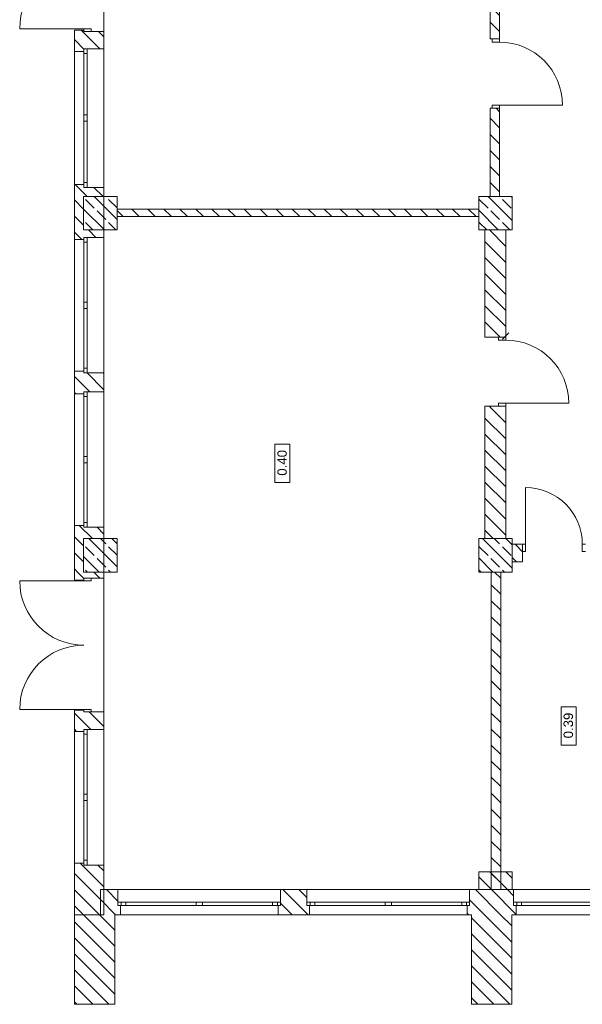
# Model space of a CAD drawing. Header units: millimetres. Extents: x -146116 to 602001, y -318793 to 100489.
# Tile 55 of 100: x 276639 to 285569, y -25640 to -10013. Entities that reach past the tile are written whole.
import ezdxf

# ---------------------------------------------------------------- set-up
doc = ezdxf.new("R2010")
doc.units = ezdxf.units.MM
doc.header["$LTSCALE"] = 0.1
doc.header["$MEASUREMENT"] = 0
for name, color, linetype, lineweight in [('eks Rzut parteru$0$Nowe_2D - Ogólne_Nr_pióra__1', 8, 'Continuous', 13), ('eks Rzut parteru$0$poziom_1 (1)_4_2D - Ogólne_Nr_pióra__21_Nr_pióra__7', 8, 'Continuous', 18), ('eks Rzut parteru$0$poziom_1 (1)_4_Drzwi ArchiCAD_Nr_pióra__27_Nr_pióra__7', 8, 'Continuous', 18), ('eks Rzut parteru$0$poziom_1 (1)_4_Drzwi ArchiCAD_Nr_pióra__81_Nr_pióra__4', 8, 'Continuous', 18), ('eks Rzut parteru$0$poziom_1 (1)_4_Konstrukcja - Stropy_Nr_pióra__81_Nr_pióra__4', 8, 'Continuous', 18), ('eks Rzut parteru$0$poziom_1 (1)_4_Konstrukcja - Słupy_Nr_pióra__1_Nr_pióra__7', 8, 'Continuous', 18), ('eks Rzut parteru$0$poziom_1 (1)_4_Konstrukcja - Słupy_Nr_pióra__82_Nr_pióra__10', 8, 'Continuous', 18), ('eks Rzut parteru$0$poziom_1 (1)_4_Konstrukcja - Ściany zew_Nr_pióra__107_Nr_pióra__10', 8, 'Continuous', 18), ('eks Rzut parteru$0$poziom_1 (1)_4_Konstrukcja - Ściany zew_Nr_pióra__27_Nr_pióra__7', 8, 'Continuous', 18), ('eks Rzut parteru$0$poziom_1 (1)_4_Metryczki pomieszczeń ArchiCADa_Nr_pióra__6_Nr_pióra__5', 8, 'Continuous', 18), ('eks Rzut parteru$0$poziom_1 (1)_4_Okna ArchiCADa_Nr_pióra__101_Nr_pióra__252', 8, 'Continuous', 18), ('eks Rzut parteru$0$poziom_1 (1)_4_Okna ArchiCADa_Nr_pióra__27_Nr_pióra__7', 8, 'Continuous', 18), ('eks Rzut parteru$0$poziom_1 (1)_4_Okna ArchiCADa_Nr_pióra__81_Nr_pióra__4', 8, 'Continuous', 18)]:
    doc.layers.add(name, color=color, linetype=linetype, lineweight=lineweight)
doc.layers.add('eks Rzut parteru$0$poziom_1 (1)_4_2D - Ogólne_Nr_pióra__19', color=8, linetype='Continuous')
doc.layers.add('REWIZJA_1', color=6, linetype='Continuous')
doc.styles.add('eks Rzut parteru$0$GENERATED_STYLE_1', font='arial.ttf')
pattern_1 = [(135, (247210.2, -28905.45), (127.2792, 127.2792), [])]
pattern_2 = [(135, (247210.2, -28905.45), (183.8478, 183.8478), []), (135, (247118.27, -28997.38), (183.8478, 183.8478), [195, -65])]

# ---------------------------------------------------------------- blocks, each defined once
blk = doc.blocks.new('eks Rzut parteru')
at = {"layer": 'eks Rzut parteru$0$poziom_1 (1)_4_2D - Ogólne_Nr_pióra__19', "linetype": 'Continuous', "lineweight": 0}
for points in [[(188561, -34422), (189032, -34422), (189032, -34016), (189020, -34016), (189020, -34410), (188561, -34410)], [(195503, -34014), (194978, -34014), (194978, -34018), (195503, -34018)]]:
    blk.add_hatch(color=256, dxfattribs=at).paths.add_polyline_path(points)
at = {"layer": 'eks Rzut parteru$0$poziom_1 (1)_4_Konstrukcja - Słupy_Nr_pióra__82_Nr_pióra__10', "linetype": 'Continuous', "lineweight": 18}
h = blk.add_hatch(dxfattribs=at)
h.set_pattern_fill('BETON_ZBROJONY_0004', color=256, angle=270, style=0, pattern_type=2)
h.set_pattern_definition(pattern_2)
h.paths.add_polyline_path([(189235, -23545), (189235, -23015), (188705, -23015), (188705, -23545)])
h = blk.add_hatch(dxfattribs=at)
h.set_pattern_fill('BETON_ZBROJONY_0004', color=256, angle=270, style=0, pattern_type=2)
h.set_pattern_definition(pattern_2)
h.paths.add_polyline_path([(195505, -23545), (195505, -23015), (194975, -23015), (194975, -23545)])
h = blk.add_hatch(dxfattribs=at)
h.set_pattern_fill('BETON_ZBROJONY_0004', color=256, angle=270, style=0, pattern_type=2)
h.set_pattern_definition(pattern_2)
h.paths.add_polyline_path([(189235, -28975), (189235, -28445), (188705, -28445), (188705, -28975)])
h = blk.add_hatch(dxfattribs=at)
h.set_pattern_fill('BETON_ZBROJONY_0004', color=256, angle=270, style=0, pattern_type=2)
h.set_pattern_definition(pattern_2)
h.paths.add_polyline_path([(195505, -28975), (195505, -28445), (194975, -28445), (194975, -28975)])
at = {"layer": 'eks Rzut parteru$0$poziom_1 (1)_4_Konstrukcja - Ściany zew_Nr_pióra__107_Nr_pióra__10', "linetype": 'Continuous', "lineweight": 18}
h = blk.add_hatch(dxfattribs=at)
h.set_pattern_fill('BLOCZKI_CERAMICZNE_0004', color=256, angle=270, style=0, pattern_type=2)
h.set_pattern_definition(pattern_1)
h.paths.add_polyline_path([(195305, -20515), (195305, -18155), (195155, -18155), (195155, -20515)])
h = blk.add_hatch(dxfattribs=at)
h.set_pattern_fill('BLOCZKI_CERAMICZNE_0004', color=256, angle=270, style=0, pattern_type=2)
h.set_pattern_definition(pattern_1)
h.paths.add_polyline_path([(188560, -20715), (188710, -20715), (188710, -20670), (189025, -20670), (189025, -20395), (188710, -20395), (188710, -20375), (188560, -20375)])
h = blk.add_hatch(dxfattribs=at)
h.set_pattern_fill('BLOCZKI_CERAMICZNE_0004', color=256, angle=270, style=0, pattern_type=2)
h.set_pattern_definition(pattern_1)
h.paths.add_polyline_path([(195305, -23015), (195305, -21615), (195155, -21615), (195155, -23015)])
h = blk.add_hatch(dxfattribs=at)
h.set_pattern_fill('BLOCZKI_CERAMICZNE_0004', color=256, angle=270, style=0, pattern_type=2)
h.set_pattern_definition(pattern_1)
h.paths.add_polyline_path([(189025, -23015), (189025, -22870), (188710, -22870), (188710, -22825), (188560, -22825), (188560, -23015)])
h = blk.add_hatch(dxfattribs=at)
h.set_pattern_fill('BLOCZKI_CERAMICZNE_0004', color=256, angle=270, style=0, pattern_type=2)
h.set_pattern_definition(pattern_1)
h.paths.add_polyline_path([(188560, -23015), (188560, -23545), (188705, -23545), (188705, -23015)])
h = blk.add_hatch(dxfattribs=at)
h.set_pattern_fill('BLOCZKI_CERAMICZNE_0004', color=256, angle=270, style=0, pattern_type=2)
h.set_pattern_definition(pattern_1)
h.paths.add_polyline_path([(194975, -23335), (194975, -23215), (189235, -23215), (189235, -23335)])
h = blk.add_hatch(dxfattribs=at)
h.set_pattern_fill('BLOCZKI_CERAMICZNE_0004', color=256, angle=270, style=0, pattern_type=2)
h.set_pattern_definition(pattern_1)
h.paths.add_polyline_path([(188710, -23695), (188710, -23665), (189025, -23665), (189025, -23545), (188560, -23545), (188560, -23695)])
h = blk.add_hatch(dxfattribs=at)
h.set_pattern_fill('BLOCZKI_CERAMICZNE_0004', color=256, angle=270, style=0, pattern_type=2)
h.set_pattern_definition(pattern_1)
h.paths.add_polyline_path([(195075, -25245), (195405, -25245), (195405, -23545), (195075, -23545)])
h = blk.add_hatch(dxfattribs=at)
h.set_pattern_fill('BLOCZKI_CERAMICZNE_0004', color=256, angle=270, style=0, pattern_type=2)
h.set_pattern_definition(pattern_1)
h.paths.add_polyline_path([(188710, -26145), (188710, -26115), (189025, -26115), (189025, -25815), (188710, -25815), (188710, -25785), (188560, -25785), (188560, -26145)])
h = blk.add_hatch(dxfattribs=at)
h.set_pattern_fill('BLOCZKI_CERAMICZNE_0004', color=256, angle=270, style=0, pattern_type=2)
h.set_pattern_definition(pattern_1)
h.paths.add_polyline_path([(195075, -28445), (195405, -28445), (195405, -26345), (195075, -26345)])
h = blk.add_hatch(dxfattribs=at)
h.set_pattern_fill('BLOCZKI_CERAMICZNE_0004', color=256, angle=270, style=0, pattern_type=2)
h.set_pattern_definition(pattern_1)
h.paths.add_polyline_path([(189025, -28445), (189025, -28265), (188710, -28265), (188710, -28235), (188560, -28235), (188560, -28445)])
h = blk.add_hatch(dxfattribs=at)
h.set_pattern_fill('BLOCZKI_CERAMICZNE_0004', color=256, angle=270, style=0, pattern_type=2)
h.set_pattern_definition(pattern_1)
h.paths.add_polyline_path([(188560, -28445), (188560, -28975), (188705, -28975), (188705, -28445)])
h = blk.add_hatch(dxfattribs=at)
h.set_pattern_fill('BLOCZKI_CERAMICZNE_0004', color=256, angle=270, style=0, pattern_type=2)
h.set_pattern_definition(pattern_1)
h.paths.add_polyline_path([(195505, -28815), (195670, -28815), (195670, -28535), (195505, -28535)])
h = blk.add_hatch(dxfattribs=at)
h.set_pattern_fill('BLOCZKI_CERAMICZNE_0004', color=256, angle=270, style=0, pattern_type=2)
h.set_pattern_definition(pattern_1)
h.paths.add_polyline_path([(188710, -29105), (188710, -29075), (189025, -29075), (189025, -28975), (188560, -28975), (188560, -29105)])
h = blk.add_hatch(dxfattribs=at)
h.set_pattern_fill('BLOCZKI_CERAMICZNE_0004', color=256, angle=270, style=0, pattern_type=2)
h.set_pattern_definition(pattern_1)
h.paths.add_polyline_path([(195325, -28975), (195175, -28975), (195175, -34015), (195325, -34015)])
h = blk.add_hatch(dxfattribs=at)
h.set_pattern_fill('BLOCZKI_CERAMICZNE_0004', color=256, angle=270, style=0, pattern_type=2)
h.set_pattern_definition(pattern_1)
h.paths.add_polyline_path([(188710, -31505), (188710, -31475), (189025, -31475), (189025, -31195), (188710, -31195), (188710, -31165), (188560, -31165), (188560, -31505)])
h = blk.add_hatch(dxfattribs=at)
h.set_pattern_fill('BLOCZKI_CERAMICZNE_0004', color=256, angle=270, style=0, pattern_type=2)
h.set_pattern_definition(pattern_1)
h.paths.add_polyline_path([(189025, -34415), (189025, -33625), (188710, -33625), (188710, -33595), (188560, -33595), (188560, -34415)])
h = blk.add_hatch(dxfattribs=at)
h.set_pattern_fill('BLOCZKI_CERAMICZNE_0004', color=256, angle=270, style=0, pattern_type=2)
h.set_pattern_definition(pattern_1)
h.paths.add_polyline_path([(195505, -34015), (195505, -33735), (194975, -33735), (194975, -34015)])
h = blk.add_hatch(dxfattribs=at)
h.set_pattern_fill('BLOCZKI_CERAMICZNE_0004', color=256, angle=270, style=0, pattern_type=2)
h.set_pattern_definition(pattern_1)
h.paths.add_polyline_path([(188970, -34415), (189290, -34415), (189290, -34265), (189250, -34265), (189250, -34015), (188970, -34015)])
h = blk.add_hatch(dxfattribs=at)
h.set_pattern_fill('BLOCZKI_CERAMICZNE_0004', color=256, angle=270, style=0, pattern_type=2)
h.set_pattern_definition(pattern_1)
h.paths.add_polyline_path([(192290, -34415), (192290, -34265), (192250, -34265), (192250, -34015), (191830, -34015), (191830, -34265), (191790, -34265), (191790, -34415)])
h = blk.add_hatch(dxfattribs=at)
h.set_pattern_fill('BLOCZKI_CERAMICZNE_0004', color=256, angle=270, style=0, pattern_type=2)
h.set_pattern_definition(pattern_1)
h.paths.add_polyline_path([(195570, -34415), (195570, -34265), (195530, -34265), (195530, -34015), (194830, -34015), (194830, -34265), (194790, -34265), (194790, -34415)])
h = blk.add_hatch(dxfattribs=at)
h.set_pattern_fill('BLOCZKI_CERAMICZNE_0004', color=256, angle=270, style=0, pattern_type=2)
h.set_pattern_definition(pattern_1)
h.paths.add_polyline_path([(189200, -35835), (189200, -34415), (188560, -34415), (188560, -35835)])
h = blk.add_hatch(dxfattribs=at)
h.set_pattern_fill('BLOCZKI_CERAMICZNE_0004', color=256, angle=270, style=0, pattern_type=2)
h.set_pattern_definition(pattern_1)
h.paths.add_polyline_path([(195500, -35835), (195500, -34415), (194860, -34415), (194860, -35835)])
at = {"layer": 'eks Rzut parteru$0$Nowe_2D - Ogólne_Nr_pióra__1', "linetype": 'Continuous', "lineweight": 18}
blk.add_line((195355, -25281), (195455, -25181), dxfattribs=at)
at = {"layer": 'eks Rzut parteru$0$poziom_1 (1)_4_2D - Ogólne_Nr_pióra__21_Nr_pióra__7', "linetype": 'Continuous', "lineweight": 18}
for p, q in [((188560, -35835), (189200, -35835)), ((195500, -35835), (194860, -35835))]:
    blk.add_line(p, q, dxfattribs=at)
at = {"layer": 'eks Rzut parteru$0$poziom_1 (1)_4_Drzwi ArchiCAD_Nr_pióra__27_Nr_pióra__7', "linetype": 'Continuous', "lineweight": 18}
for p, q in [((188710, -20375), (188710, -20395)), ((188710, -20395), (188825, -20395)), ((195305, -20515), (195190, -20515)), ((195305, -21615), (195190, -21615)), ((195405, -25245), (195290, -25245)), ((195405, -26345), (195290, -26345)), ((195670, -28535), (195670, -28650)), ((188710, -29075), (188825, -29075)), ((188710, -29105), (188710, -29075)), ((188710, -31165), (188710, -31195)), ((188710, -31195), (188825, -31195))]:
    blk.add_line(p, q, dxfattribs=at)
at = {"layer": 'eks Rzut parteru$0$poziom_1 (1)_4_Drzwi ArchiCAD_Nr_pióra__81_Nr_pióra__4', "linetype": 'Continuous', "lineweight": 18}
for p, q in [((188825, -20355), (187690, -20355)), ((188710, -20395), (188710, -20355)), ((188825, -20395), (188710, -20395)), ((188825, -20355), (188825, -20395)), ((195190, -20515), (195190, -20565)), ((195305, -20515), (195190, -20515)), ((195190, -20565), (195305, -20565)), ((195305, -20565), (195305, -20515)), ((196305, -21565), (195190, -21565)), ((195190, -21565), (195190, -21615)), ((195190, -21615), (195305, -21615)), ((195305, -21615), (195305, -21565)), ((195290, -25245), (195290, -25295)), ((195405, -25245), (195290, -25245)), ((195290, -25295), (195405, -25295)), ((195405, -25295), (195405, -25245)), ((196405, -26295), (195290, -26295)), ((195290, -26295), (195290, -26345)), ((195290, -26345), (195405, -26345)), ((195405, -26345), (195405, -26295)), ((195720, -27635), (195720, -28650)), ((195670, -28535), (195720, -28535)), ((195670, -28650), (195670, -28535)), ((196620, -28650), (196620, -28535)), ((196620, -28535), (196670, -28535)), ((195720, -28650), (195670, -28650)), ((196670, -28650), (196620, -28650)), ((188825, -29115), (187690, -29115)), ((188710, -29075), (188710, -29115)), ((188825, -29075), (188710, -29075)), ((188825, -29115), (188825, -29075)), ((188825, -31155), (187690, -31155)), ((188710, -31155), (188710, -31195)), ((188710, -31195), (188825, -31195)), ((188825, -31195), (188825, -31155))]:
    blk.add_line(p, q, dxfattribs=at)
for centre, radius, start, end in [((188710, -20355), 1020, 90, 180), ((195305, -21565), 1000, 0, 90), ((195405, -26295), 1000, 0, 90), ((195720, -28535), 900, 0, 90), ((188710, -29115), 1020, 180, 270), ((188710, -31155), 1020, 90, 180)]:
    blk.add_arc(centre, radius, start, end, dxfattribs=at)
at = {"layer": 'eks Rzut parteru$0$poziom_1 (1)_4_Konstrukcja - Stropy_Nr_pióra__81_Nr_pióra__4', "linetype": 'Continuous', "lineweight": 18, "flags": 128}
blk.add_lwpolyline([(214220, -23565), (214220, -26865), (214220, -29152), (214710, -29152), (214710, -33375), (210960, -33375), (210960, -34015), (189025, -34015), (189025, -12515), (211835, -12515), (211835, -18575), (211340, -18575), (211340, -24130), (212990, -24130), (212990, -23565)], close=True, dxfattribs=at)
at = {"layer": 'eks Rzut parteru$0$poziom_1 (1)_4_Konstrukcja - Słupy_Nr_pióra__1_Nr_pióra__7', "linetype": 'Continuous', "lineweight": 18, "flags": 128}
for points in [[(189235, -23545), (189235, -23015), (188705, -23015), (188705, -23545)], [(195505, -23545), (195505, -23015), (194975, -23015), (194975, -23545)], [(189235, -28975), (189235, -28445), (188705, -28445), (188705, -28975)], [(195505, -28975), (195505, -28445), (194975, -28445), (194975, -28975)]]:
    blk.add_lwpolyline(points, close=True, dxfattribs=at)
at = {"layer": 'eks Rzut parteru$0$poziom_1 (1)_4_Konstrukcja - Ściany zew_Nr_pióra__27_Nr_pióra__7', "linetype": 'Continuous', "lineweight": 18}
for p, q in [((188560, -20375), (188710, -20375)), ((188710, -20375), (188710, -20395)), ((188710, -20395), (189025, -20395)), ((195305, -20515), (195155, -20515)), ((188560, -20715), (188710, -20715)), ((188710, -20715), (188710, -20670)), ((188710, -20670), (189025, -20670)), ((195305, -21615), (195155, -21615)), ((188560, -22825), (188710, -22825)), ((188710, -22825), (188710, -22870)), ((188710, -22870), (189025, -22870)), ((188560, -23695), (188710, -23695)), ((188710, -23695), (188710, -23665)), ((188710, -23665), (189025, -23665)), ((195405, -25245), (195075, -25245)), ((188560, -25785), (188710, -25785)), ((188710, -25785), (188710, -25815)), ((188710, -25815), (189025, -25815)), ((188560, -26145), (188710, -26145)), ((188710, -26145), (188710, -26115)), ((188710, -26115), (189025, -26115)), ((195405, -26345), (195075, -26345)), ((188560, -28235), (188710, -28235)), ((188710, -28235), (188710, -28265)), ((188710, -28265), (189025, -28265)), ((195670, -28535), (195670, -28815)), ((188560, -29105), (188710, -29105)), ((188710, -29105), (188710, -29075)), ((188710, -29075), (189025, -29075)), ((188560, -31165), (188710, -31165)), ((188710, -31165), (188710, -31195)), ((188710, -31195), (189025, -31195)), ((188560, -31505), (188710, -31505)), ((188710, -31505), (188710, -31475)), ((188710, -31475), (189025, -31475)), ((188560, -33595), (188710, -33595)), ((188560, -33595), (188560, -35835)), ((188710, -33595), (188710, -33625)), ((188710, -33625), (189025, -33625)), ((189250, -34265), (189250, -34015)), ((191830, -34265), (191830, -34015)), ((192250, -34265), (192250, -34015)), ((194830, -34265), (194830, -34015)), ((195530, -34015), (194830, -34015)), ((195530, -34265), (195530, -34015)), ((189290, -34265), (189250, -34265)), ((189290, -34415), (189290, -34265)), ((191790, -34415), (191790, -34265)), ((191790, -34265), (191830, -34265)), ((192290, -34265), (192250, -34265)), ((192290, -34415), (192290, -34265)), ((194790, -34415), (194790, -34265)), ((194790, -34265), (194830, -34265)), ((195570, -34265), (195530, -34265)), ((195570, -34415), (195570, -34265))]:
    blk.add_line(p, q, dxfattribs=at)
at = {"layer": 'eks Rzut parteru$0$poziom_1 (1)_4_Konstrukcja - Ściany zew_Nr_pióra__27_Nr_pióra__7', "linetype": 'Continuous', "lineweight": 18, "flags": 128}
for points in [[(195155, -18155), (195155, -20515)], [(195305, -20515), (195305, -18755)], [(188560, -20375), (188560, -20715)], [(189025, -20670), (189025, -20395)], [(195155, -21615), (195155, -23015)], [(195305, -23015), (195305, -21615)], [(188560, -22825), (188560, -23695)], [(189025, -23015), (189025, -22870)], [(189025, -23215), (189025, -23335)], [(194975, -23215), (189235, -23215)], [(189235, -23335), (194975, -23335)], [(189025, -23665), (189025, -23545)], [(195075, -23545), (195075, -25245)], [(195405, -25245), (195405, -23545)], [(188560, -25785), (188560, -26145)], [(189025, -26115), (189025, -25815)], [(195075, -26345), (195075, -28445)], [(195405, -28445), (195405, -26345)], [(188560, -28235), (188560, -29105)], [(189025, -28445), (189025, -28265)], [(195670, -28535), (195505, -28535)], [(195505, -28815), (195670, -28815)], [(189025, -29075), (189025, -28975)], [(195175, -28975), (195175, -34015)], [(195325, -34015), (195325, -28975)], [(188560, -31165), (188560, -31505)], [(189025, -31475), (189025, -31195)], [(189025, -34415), (189025, -33625)], [(195505, -33735), (194975, -33735)], [(194975, -33735), (194975, -34015)], [(195505, -34015), (195505, -33735)], [(189250, -34015), (188970, -34015)], [(188970, -34015), (188970, -34415)], [(192250, -34015), (191830, -34015)], [(188560, -34415), (189025, -34415)], [(189200, -34415), (189290, -34415)], [(189200, -35835), (189200, -34415)], [(191790, -34415), (192290, -34415)], [(194790, -34415), (194860, -34415)], [(194860, -34415), (194860, -35835)], [(195500, -34415), (195570, -34415)], [(195500, -35835), (195500, -34415)]]:
    blk.add_lwpolyline(points, dxfattribs=at)
at = {"layer": 'eks Rzut parteru$0$poziom_1 (1)_4_Metryczki pomieszczeń ArchiCADa_Nr_pióra__6_Nr_pióra__5', "linetype": 'Continuous', "lineweight": 18}
for p, q in [((191742, -27555), (191742, -26945)), ((191742, -26945), (191977, -26945)), ((191977, -26945), (191977, -27555)), ((191977, -27555), (191742, -27555)), ((196285, -31724), (196285, -31114)), ((196285, -31114), (196521, -31114)), ((196521, -31114), (196521, -31724)), ((196521, -31724), (196285, -31724))]:
    blk.add_line(p, q, dxfattribs=at)
at = {"layer": 'eks Rzut parteru$0$poziom_1 (1)_4_Okna ArchiCADa_Nr_pióra__101_Nr_pióra__252', "linetype": 'Continuous', "lineweight": 18}
for p, q in [((188710, -20670), (188710, -20745)), ((188710, -20745), (188760, -20745)), ((188760, -20745), (188760, -20670)), ((188710, -21720), (188710, -21820)), ((188760, -21720), (188710, -21720)), ((188760, -21820), (188760, -21720)), ((188710, -21820), (188760, -21820)), ((188760, -22795), (188710, -22795)), ((188710, -22795), (188710, -22870)), ((188760, -22870), (188760, -22795)), ((188710, -23665), (188710, -23740)), ((188710, -23740), (188760, -23740)), ((188760, -23740), (188760, -23665)), ((188710, -24690), (188710, -24790)), ((188760, -24690), (188710, -24690)), ((188710, -24790), (188760, -24790)), ((188760, -24790), (188760, -24690)), ((188760, -25740), (188710, -25740)), ((188710, -25740), (188710, -25815)), ((188760, -25815), (188760, -25740)), ((188710, -26115), (188710, -26190)), ((188710, -26190), (188760, -26190)), ((188760, -26190), (188760, -26115)), ((188710, -27140), (188710, -27240)), ((188760, -27140), (188710, -27140)), ((188760, -27240), (188760, -27140)), ((188710, -27240), (188760, -27240)), ((188760, -28190), (188710, -28190)), ((188710, -28190), (188710, -28265)), ((188760, -28265), (188760, -28190)), ((188710, -31475), (188710, -31550)), ((188710, -31550), (188760, -31550)), ((188760, -31550), (188760, -31475)), ((188710, -32500), (188710, -32600)), ((188760, -32500), (188710, -32500)), ((188760, -32600), (188760, -32500)), ((188710, -32600), (188760, -32600)), ((188760, -33550), (188710, -33550)), ((188710, -33550), (188710, -33625)), ((188760, -33625), (188760, -33550)), ((189250, -34215), (189375, -34215)), ((189375, -34215), (189375, -34265)), ((190490, -34265), (190490, -34215)), ((190490, -34215), (190590, -34215)), ((190590, -34215), (190590, -34265)), ((191705, -34265), (191705, -34215)), ((191705, -34215), (191830, -34215)), ((192250, -34215), (192375, -34215)), ((192375, -34215), (192375, -34265)), ((193490, -34265), (193490, -34215)), ((193490, -34215), (193590, -34215)), ((193590, -34215), (193590, -34265)), ((194705, -34265), (194705, -34215)), ((194705, -34215), (194830, -34215)), ((195530, -34215), (195655, -34215)), ((195655, -34215), (195655, -34265)), ((189375, -34265), (189250, -34265)), ((190590, -34265), (190490, -34265)), ((191830, -34265), (191705, -34265)), ((192375, -34265), (192250, -34265)), ((193590, -34265), (193490, -34265)), ((194830, -34265), (194705, -34265)), ((195655, -34265), (195530, -34265))]:
    blk.add_line(p, q, dxfattribs=at)
at = {"layer": 'eks Rzut parteru$0$poziom_1 (1)_4_Okna ArchiCADa_Nr_pióra__27_Nr_pióra__7', "linetype": 'Continuous', "lineweight": 18}
for p, q in [((188710, -20670), (188760, -20670)), ((188710, -20715), (188710, -20670)), ((188710, -22825), (188710, -22870)), ((188710, -22870), (188760, -22870)), ((188710, -23665), (188760, -23665)), ((188710, -23695), (188710, -23665)), ((188710, -25785), (188710, -25815)), ((188710, -25815), (188760, -25815)), ((188710, -26115), (188760, -26115)), ((188710, -26145), (188710, -26115)), ((188710, -28235), (188710, -28265)), ((188710, -28265), (188760, -28265)), ((188710, -31475), (188760, -31475)), ((188710, -31505), (188710, -31475)), ((188710, -33595), (188710, -33625)), ((188710, -33625), (188760, -33625)), ((189250, -34265), (189250, -34215)), ((191830, -34265), (191830, -34215)), ((192250, -34265), (192250, -34215)), ((194830, -34265), (194830, -34215)), ((195530, -34265), (195530, -34215)), ((189290, -34265), (189250, -34265)), ((191790, -34265), (191830, -34265)), ((192290, -34265), (192250, -34265)), ((194790, -34265), (194830, -34265)), ((195570, -34265), (195530, -34265))]:
    blk.add_line(p, q, dxfattribs=at)
at = {"layer": 'eks Rzut parteru$0$poziom_1 (1)_4_Okna ArchiCADa_Nr_pióra__81_Nr_pióra__4', "linetype": 'Continuous', "lineweight": 18}
for p, q in [((188560, -22825), (188560, -20715)), ((188710, -20745), (188710, -21720)), ((188760, -21720), (188760, -20745)), ((189025, -22870), (189025, -20670)), ((188710, -21820), (188710, -22795)), ((188760, -22795), (188760, -21820)), ((188560, -25785), (188560, -23695)), ((188710, -23740), (188710, -24690)), ((188760, -24690), (188760, -23740)), ((189025, -25815), (189025, -23665)), ((188710, -24790), (188710, -25740)), ((188760, -25740), (188760, -24790)), ((188560, -28235), (188560, -26145)), ((188710, -26190), (188710, -27140)), ((188760, -27140), (188760, -26190)), ((189025, -28265), (189025, -26115)), ((188710, -27240), (188710, -28190)), ((188760, -28190), (188760, -27240)), ((188560, -33595), (188560, -31505)), ((188710, -31550), (188710, -32500)), ((188760, -32500), (188760, -31550)), ((189025, -33625), (189025, -31475)), ((188710, -32600), (188710, -33550)), ((188760, -33550), (188760, -32600)), ((189250, -34015), (191830, -34015)), ((192250, -34015), (194830, -34015)), ((195530, -34015), (198110, -34015)), ((189300, -34265), (189300, -34215)), ((189375, -34215), (190490, -34215)), ((190590, -34215), (191705, -34215)), ((191780, -34265), (191780, -34215)), ((192300, -34265), (192300, -34215)), ((192375, -34215), (193490, -34215)), ((193590, -34215), (194705, -34215)), ((194780, -34265), (194780, -34215)), ((195580, -34265), (195580, -34215)), ((195655, -34215), (196770, -34215)), ((190490, -34265), (189375, -34265)), ((191705, -34265), (190590, -34265)), ((193490, -34265), (192375, -34265)), ((194705, -34265), (193590, -34265)), ((196770, -34265), (195655, -34265)), ((189290, -34415), (191790, -34415)), ((192290, -34415), (194790, -34415)), ((195570, -34415), (198070, -34415))]:
    blk.add_line(p, q, dxfattribs=at)
at = {"layer": 'eks Rzut parteru$0$poziom_1 (1)_4_Metryczki pomieszczeń ArchiCADa_Nr_pióra__6_Nr_pióra__5', "linetype": 'Continuous', "lineweight": 18, "char_height": 150, "attachment_point": 1, "rotation": 90, "style": 'eks Rzut parteru$0$GENERATED_STYLE_1'}
for s, insert in [('\\A1;0.40', (191779, -27446)), ('\\A1;0.39', (196322, -31615))]:
    blk.add_mtext(s, dxfattribs=dict(at, insert=insert))

msp = doc.modelspace()

# ---------------------------------------------------------------- block references
at = {"layer": 'REWIZJA_1'}
msp.add_blockref('eks Rzut parteru', (88949, 10196), dxfattribs=at)

doc.saveas('drawing.dxf')
